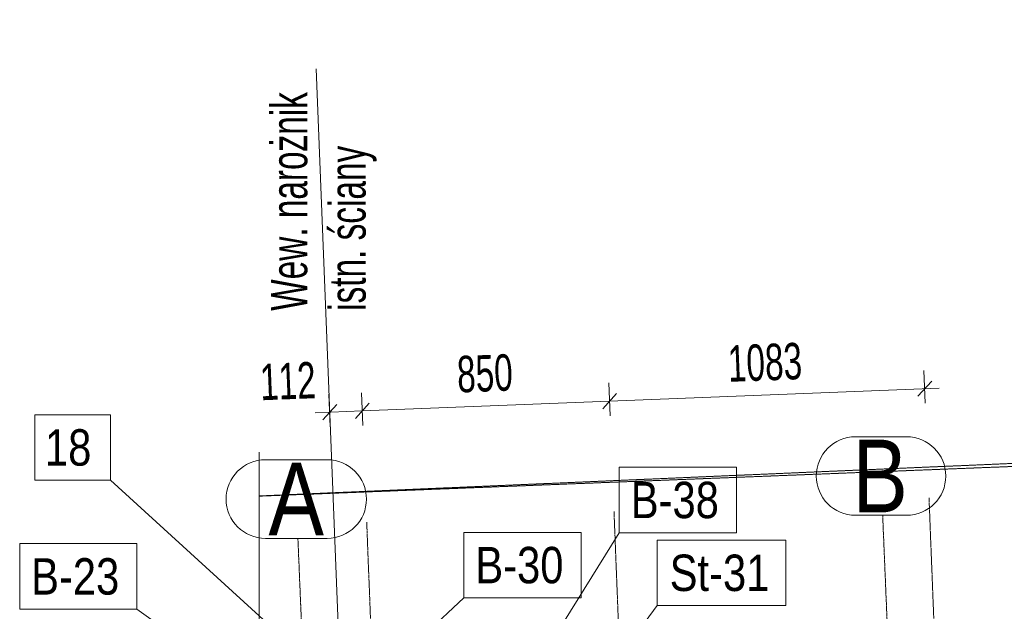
# Model space of a CAD drawing. Header units: millimetres. Extents: x -15129 to 9171, y -18789 to 5877.
# Tile 203 of 256: x -12983 to -9602, y -975 to 1057. Entities that reach past the tile are written whole.
import ezdxf

# ---------------------------------------------------------------- set-up
doc = ezdxf.new("R2010")
doc.units = ezdxf.units.MM
for name, pattern in [('ACAD_ISO02W100', [15, 12, -3]), ('ACAD_ISO04W100', [30, 24, -3, 0, -3]), ('CENTER', [50.8, 31.75, -6.35, 6.35, -6.35])]:
    doc.linetypes.add(name, pattern=pattern)
for name, color, linetype in [('AS_DIM_ON', 7, 'Continuous'), ('AS_Sciany betonowe', 252, 'Continuous'), ('AS_Siatki', 72, 'Continuous')]:
    doc.layers.add(name, color=color, linetype=linetype)
doc.styles.add('Arial Narrow', font='ARIALN.TTF', dxfattribs={"height": 5})
doc.styles.add('ROMANS', font='ARIALN.TTF', dxfattribs={"width": 0.8})
doc.styles.get("Standard").update_dxf_attribs({"font": 'ARIALN.TTF', "width": 0.8})
doc.linetypes.add('ZIGZAG', pattern='A,0.00254,-5.08,[131,ltypeshp.shx,S=5.08,R=0,X=-5.08,Y=0],-10.16,[131,ltypeshp.shx,S=5.08,R=180,X=5.08,Y=0],-5.08', length=20.32254)

msp = doc.modelspace()

# ---------------------------------------------------------------- linework, layer by layer
at = {"color": 7, "lineweight": 13}
for p, q in [((-11963.8, -1168.6), (-12671.4, -524.4)), ((-11431.6, -1518.3), (-10923.9, -704.8)), ((-11740.6, -1192.7), (-11457.5, -928.5)), ((-12031.1, -1355.9), (-12580.4, -967.3)), ((-11162, -1451.3), (-10794.4, -955))]:
    msp.add_line(p, q, dxfattribs=at)
at = {"color": 5, "linetype": 'CENTER', "lineweight": 13, "ltscale": 0.2}
for p, q in [((-9860.4, -585, -8591.5), (-9731.4, -3859.1, 51965.6)), ((-10942.1, -631.7, -8532), (-10883.4, -2121.1, 19017.4)), ((-11791.3, -668.7, -8532.2), (-11765, -1334, 3773.1))]:
    msp.add_line(p, q, dxfattribs=at)
at = {"color": 7, "lineweight": 13}
for points in [[(-12930.7, -524.4), (-12671.4, -524.4), (-12671.4, -299.4), (-12930.7, -299.4), (-12930.7, -524.4)], [(-10923.9, -704.8), (-10521.4, -704.8), (-10521.4, -479.8), (-10923.9, -479.8), (-10923.9, -704.8)], [(-11457.5, -928.5), (-11055.1, -928.5), (-11055.1, -703.5), (-11457.5, -703.5), (-11457.5, -928.5)], [(-12982.8, -967.3), (-12580.4, -967.3), (-12580.4, -742.3), (-12982.8, -742.3), (-12982.8, -967.3)], [(-10794.4, -955), (-10352.2, -955), (-10352.2, -730), (-10794.4, -730), (-10794.4, -955)]]:
    msp.add_lwpolyline(points, dxfattribs=at)
at = {"layer": 'AS_DIM_ON', "color": 5, "lineweight": 13}
msp.add_line((-11964.8, 888.2), (-11881.7, -1218.8), dxfattribs=at)
at = {"layer": 'AS_DIM_ON', "color": 7, "lineweight": 13}
for p, q in [((-9877.7, -147.7), (-9873.2, -260.1)), ((-10959.5, -190.4), (-10955, -302.8)), ((-11920.8, -228.3), (-11916.3, -340.7)), ((-11808.8, -223.8), (-11804.4, -336.3)), ((-10957, -252.8), (-9825.3, -208.2)), ((-11806.3, -286.3), (-10957, -252.8)), ((-11968.3, -292.7), (-11806.3, -286.3))]:
    msp.add_line(p, q, dxfattribs=at)
at = {"layer": 'AS_DIM_ON', "linetype": 'ByBlock', "lineweight": -2}
for p, q in [((-9899.2, -236.1), (-9851.2, -184.2)), ((-10981, -278.8), (-10933, -226.8)), ((-10933, -226.8), (-10981, -278.8)), ((-11894.3, -264.7), (-11942.3, -316.7)), ((-11830.3, -312.3), (-11782.3, -260.3)), ((-11782.3, -260.3), (-11830.3, -312.3))]:
    msp.add_line(p, q, dxfattribs=at)
at = {"layer": 'AS_Sciany betonowe', "color": 145, "linetype": 'ACAD_ISO02W100', "lineweight": 13, "ltscale": 0.25}
msp.add_line((-513.5, -75.5), (-12160.2, -578.5), dxfattribs=at)
at = {"layer": 'AS_Sciany betonowe', "color": 84, "linetype": 'ACAD_ISO02W100', "lineweight": 13, "ltscale": 0.25}
msp.add_line((-511.6, -120), (-12160.2, -579.2), dxfattribs=at)
at = {"layer": 'AS_Sciany betonowe', "color": 7, "linetype": 'Continuous', "lineweight": 13, "ltscale": 0.25}
msp.add_line((-12160.2, -428.5), (-12160.2, -578.5), dxfattribs=at)
at = {"layer": 'AS_Sciany betonowe', "color": 7, "linetype": 'ZIGZAG', "lineweight": 13, "ltscale": 0.25}
msp.add_line((-12160.2, -578.5), (-12160.2, -1139), dxfattribs=at)
at = {"layer": 'AS_Siatki', "color": 20, "linetype": 'Continuous', "lineweight": 13, "ltscale": 0.25}
for p, q in [((-9937.8, -375), (-10112.6, -375)), ((-11927.1, -454.2), (-12139.1, -454.2)), ((-10112.6, -645), (-9937.8, -645)), ((-12139.1, -724.2), (-11927.1, -724.2))]:
    msp.add_line(p, q, dxfattribs=at)
at = {"layer": 'AS_Siatki', "color": 20, "linetype": 'ACAD_ISO04W100', "lineweight": 13, "ltscale": 0.25}
for p, q in [((-10009.1, -894.8), (-10019.6, -645)), ((-12017.1, -973.9), (-12027.5, -724.2)), ((-9335.6, -17029.2), (-10009.1, -894.7)), ((-10009.1, -894.7), (-10009.1, -894.8)), ((-11347.6, -17024.7), (-12017.1, -973.9)), ((-12017.1, -973.9), (-12017.1, -973.9))]:
    msp.add_line(p, q, dxfattribs=at)
at = {"layer": 'AS_Siatki', "color": 20, "linetype": 'Continuous', "lineweight": 13, "ltscale": 0.25}
for centre, start, end in [((-10112.6, -510), 90, 270), ((-9937.8, -510), 270, 90), ((-12139.1, -589.2), 90, 270), ((-11927.1, -589.2), 270, 90)]:
    msp.add_arc(centre, 135, start, end, dxfattribs=at)

# ---------------------------------------------------------------- texts
at = {"color": 7, "lineweight": 13, "style": 'Arial Narrow'}
for s, p in [('18', (-12896, -474.4)), ('B-38', (-10884.4, -654.8)), ('B-30', (-11418.1, -878.5)), ('B-23', (-12943.4, -917.3)), ('St-31', (-10750.9, -905))]:
    msp.add_text(s, height=125, dxfattribs=at).set_placement(p)
at = {"layer": 'AS_DIM_ON', "color": 5, "lineweight": 13, "width": 0.8}
for s, p in [('Wew. narożnik', (-11995.3, 57.5)), ('istn. ściany', (-11794.9, 57.5))]:
    msp.add_text(s, height=125, rotation=90, dxfattribs=at).set_placement(p)
at = {"layer": 'AS_DIM_ON', "color": 7, "lineweight": 13, "style": 'ROMANS', "width": 0.8}
for s, p in [('1083', (-10548.8, -186.7)), ('850', (-11478.6, -223.3)), ('112', (-12155.2, -250))]:
    msp.add_text(s, height=125, rotation=2.2576, dxfattribs=at).set_placement(p)
at = {"layer": 'AS_Siatki', "color": 20, "lineweight": 13, "style": 'Arial Narrow'}
for s, p in [('B', (-10123.8, -635)), ('A', (-12128.8, -714.2))]:
    msp.add_text(s, height=250, dxfattribs=at).set_placement(p)

doc.saveas('drawing.dxf')
